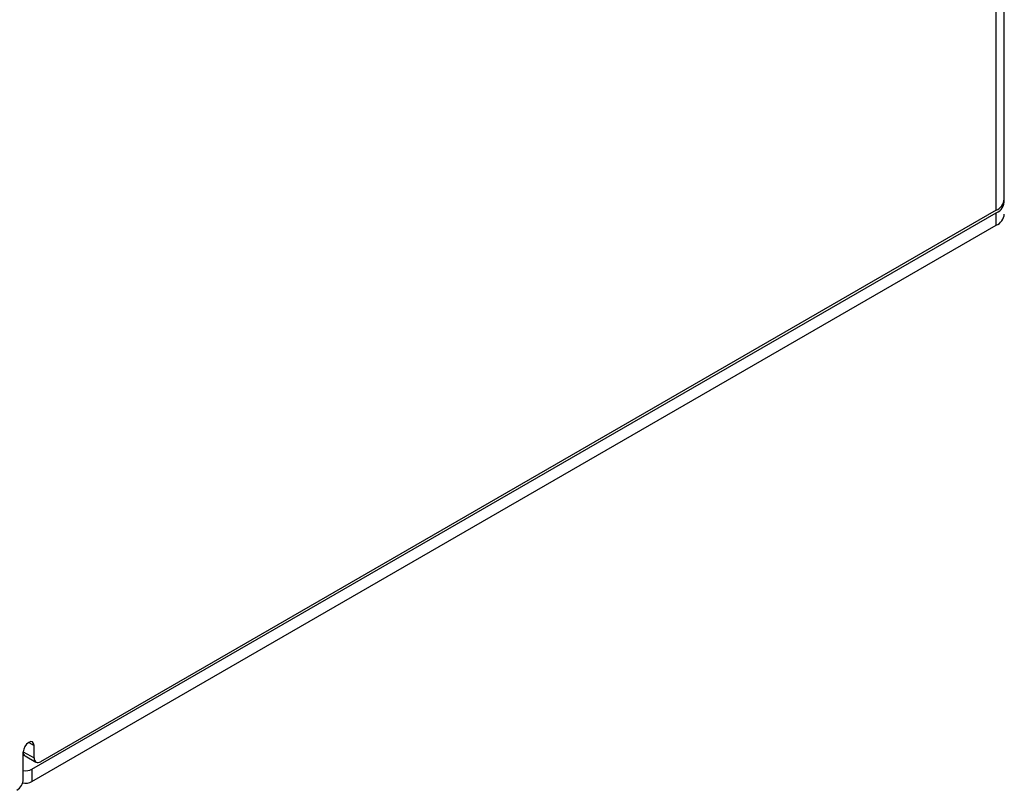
# Model space of a CAD drawing. Header units: millimetres. Extents: x 0 to 420, y 0 to 297.
# Tile 13 of 21: x 346 to 378, y 191 to 216. Entities that reach past the tile are written whole.
import ezdxf

# ---------------------------------------------------------------- set-up
doc = ezdxf.new("R2010")
doc.units = ezdxf.units.MM

msp = doc.modelspace()

# ---------------------------------------------------------------- linework, layer by layer
at = {"color": 7, "linetype": 'Continuous', "lineweight": 25}
for p, q in [((377.908, 210.478), (377.908, 225.18)), ((377.645, 210.111), (377.645, 224.813)), ((377.645, 210.111), (346.32, 192.027)), ((346.038, 191.782), (377.646, 210.028)), ((377.646, 209.62), (377.646, 210.028)), ((346.038, 191.373), (377.646, 209.62)), ((345.754, 191.456), (345.754, 192.354)), ((345.754, 192.354), (346.108, 192.15)), ((346.108, 192.15), (346.108, 192.558)), ((345.816, 192.217), (346.17, 192.012)), ((346.038, 191.782), (346.038, 191.373))]:
    msp.add_line(p, q, dxfattribs=at)
at = {"color": 8, "linetype": 'Continuous', "lineweight": 25}
msp.add_line((345.931, 192.66), (346.108, 192.558), dxfattribs=at)
at = {"color": 7, "linetype": 'Continuous', "lineweight": 25, "flags": 128}
msp.add_lwpolyline([(346.108, 192.558), (346.094, 192.628), (346.056, 192.673), (345.999, 192.684), (345.931, 192.66), (345.863, 192.606), (345.806, 192.528), (345.768, 192.44), (345.754, 192.354)], dxfattribs=at)
at = {"color": 7, "linetype": 'Continuous', "lineweight": 25}
for centre, radius, start, end in [((377.458, 210.523), 0.453, 294.3747, 354.3052), ((377.49, 210.415), 0.417, 292.0186, 3.6472), ((377.459, 210.032), 0.453, 294.3746, 354.3052), ((345.901, 192.338), 0.148, 173.7017, 234.9854), ((346.237, 192.129), 0.131, 170.786, 309.2032), ((345.827, 192.191), 0.461, 260.9197, 297.3335), ((345.294, 191.477), 0.461, 302.6054, 357.3946), ((345.826, 191.785), 0.463, 258.1904, 297.3055)]:
    msp.add_arc(centre, radius, start, end, dxfattribs=at)

doc.saveas('drawing.dxf')
